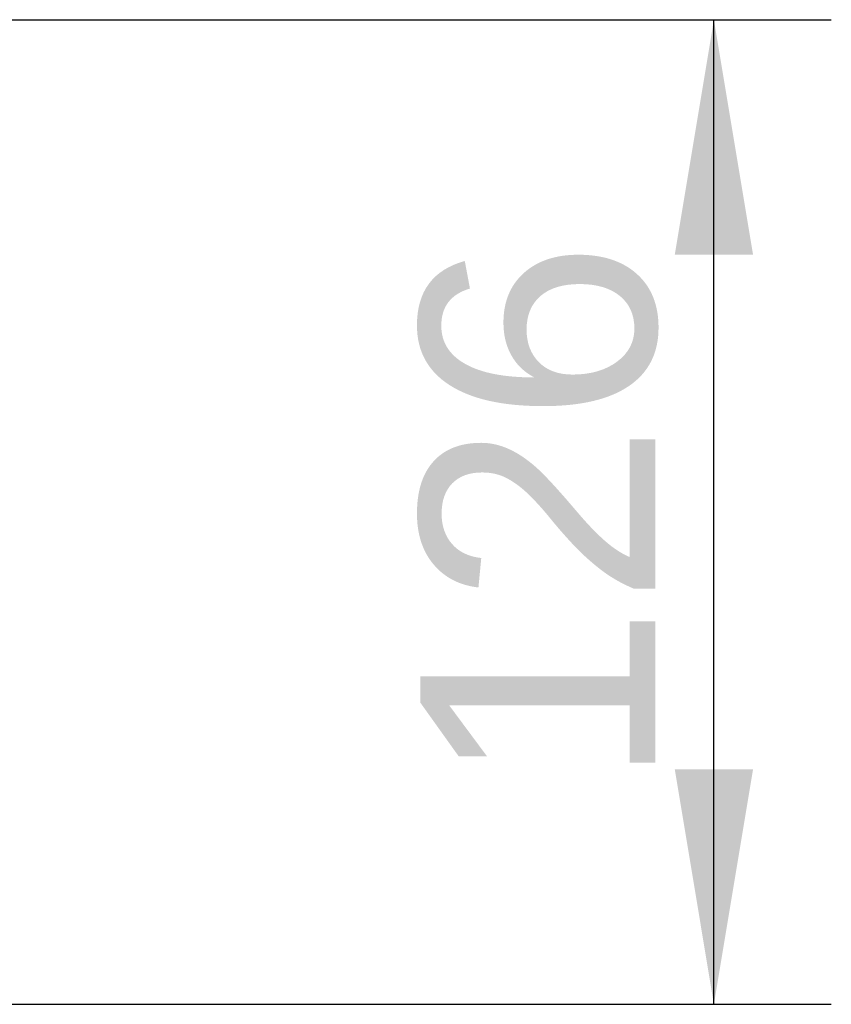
# Model space of a CAD drawing. Header units: millimetres. Extents: x 0 to 287, y 0 to 200.
# Tile 25 of 47: x 156 to 166, y 116 to 128. Entities that reach past the tile are written whole.
import ezdxf
from ezdxf.enums import TextEntityAlignment as Align

# ---------------------------------------------------------------- set-up
doc = ezdxf.new("R2010")
doc.units = ezdxf.units.MM
doc.layers.add('Standard', color=7, linetype='Continuous')
doc.styles.add('SEACAD_Arial', font='arial.ttf')
doc.dimstyles.new('ISO', dxfattribs={"dimtxt": 3, "dimasz": 3, "dimexe": 1.5, "dimexo": 0, "dimgap": 1.5, "dimtad": 1, "dimdec": 0, "dimlfac": 10, "dimtxsty": 'SEACAD_Arial', "dimblk1": '_SE_FILLED', "dimblk2": '_SE_FILLED', "dimsah": 1, "dimcen": 1.5, "dimazin": 0, "dimtfac": 1, "dimtdec": 3, "dimtmove": 0, "dimatfit": 3, "dimfxl": 1, "dimtolj": 1, "dimarcsym": 0})

# ---------------------------------------------------------------- blocks, each defined once
blk = doc.blocks.new('DMBLK54')
at = {"layer": 'Standard', "linetype": 'Continuous'}
for points in [[(164.909, 125.313), (164.409, 128.313), (163.909, 125.313)], [(164.909, 118.738), (163.909, 118.738), (164.409, 115.738)]]:
    blk.add_hatch(color=7, dxfattribs=at).paths.add_polyline_path(points)
at = {"layer": 'Standard', "color": 7, "linetype": 'Continuous'}
for p, q in [((154.275, 128.313), (165.909, 128.313)), ((164.409, 115.738), (164.409, 128.313)), ((141.267, 115.738), (165.909, 115.738))]:
    blk.add_line(p, q, dxfattribs=at)
at = {"layer": 'Standard', "color": 7, "linetype": 'Continuous', "style": 'SEACAD_Arial'}
blk.add_text('126', height=3, rotation=90, dxfattribs=at).set_placement((160.659, 118.504), align=Align.TOP_LEFT)
blk = doc.blocks.new('_SE_FILLED')
at = {"color": 0}
blk.add_line((0, 0), (-1, 0), dxfattribs=at)
blk.add_solid([(0, 0), (-1, -0.1665), (-1, 0.1665), (0, 0)], dxfattribs=at)

msp = doc.modelspace()

# ---------------------------------------------------------------- dimensions: what is measured, and where the dimension line sits
at = {"layer": 'Standard', "color": 7, "linetype": 'Continuous'}
dim = msp.add_linear_dim(base=(164.4094, 128.3133), p1=(141.2674, 115.7383), p2=(154.2747, 128.3133), angle=90, text='\\A1;<>', dimstyle='ISO', dxfattribs=at)
dim.commit()
dim.dimension.update_dxf_attribs({"geometry": 'DMBLK54', "text_midpoint": (164.4094, 122.0258), "dimtype": 160})

doc.saveas('drawing.dxf')
